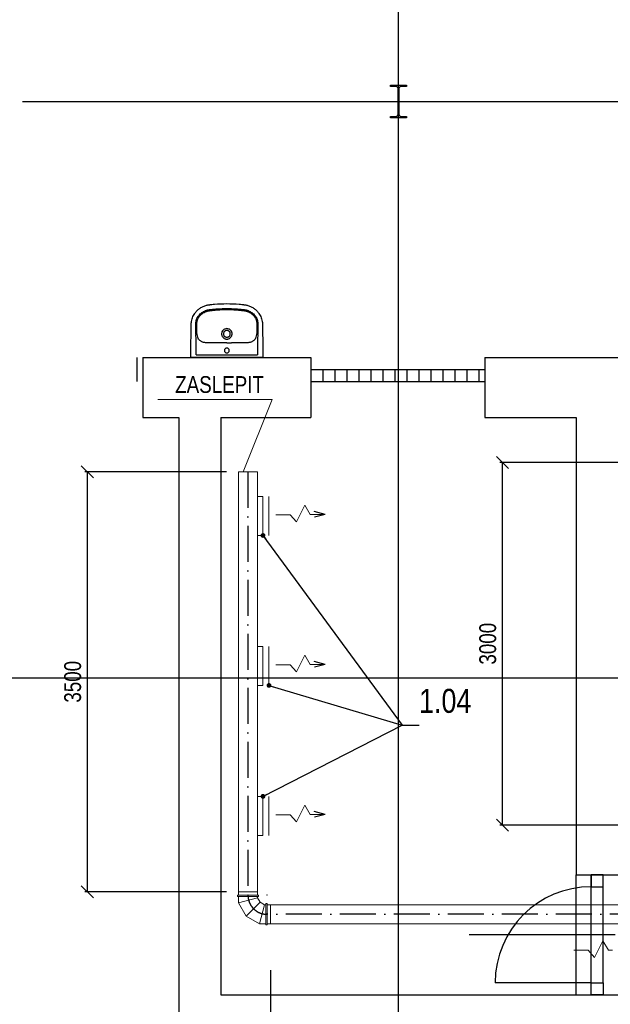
# Model space of a CAD drawing. Header units: millimetres. Extents: x 6491141 to 6692158, y 1846388 to 1929513.
# Tile 220 of 245: x 6659560 to 6664480, y 1898488 to 1906695. Entities that reach past the tile are written whole.
import ezdxf

# ---------------------------------------------------------------- set-up
doc = ezdxf.new("R2010")
doc.units = ezdxf.units.MM
doc.linetypes.add('ACAD_ISO10W100', pattern=[18, 12, -3, 0, -3])
doc.layers.add('Koty VzT', color=7, linetype='Continuous', lineweight=15)
doc.layers.add('VZT', color=130, linetype='Continuous', lineweight=18)
for name, color, linetype in [('Osy VzT', 253, 'ACAD_ISO10W100'), ('Pozice', 6, 'Continuous'), ('Stavba', 152, 'Continuous'), ('VzT šipky', 7, 'Continuous')]:
    doc.layers.add(name, color=color, linetype=linetype)
doc.styles.add('romans', font='arial.ttf', dxfattribs={"width": 0.8, "height": 140})
doc.dimstyles.new('koty50', dxfattribs={"dimtxt": 100, "dimasz": 100, "dimexe": 20, "dimexo": 100, "dimgap": 50, "dimtad": 3, "dimdec": 0, "dimtxsty": 'romans', "dimblk": 'OBLIQUE', "dimcen": -3, "dimclrd": 7, "dimclre": 7, "dimclrt": 7, "dimadec": 0, "dimazin": 0, "dimtfac": 1, "dimtdec": 0, "dimtmove": 0, "dimatfit": 3, "dimldrblk": 'OPEN30', "dimfxl": 1, "dimarcsym": 0})
doc.dimstyles.new('pozice50', dxfattribs={"dimtxt": 200, "dimasz": 40, "dimexe": 20, "dimexo": 100, "dimgap": 100, "dimtad": 3, "dimjust": 3, "dimdec": 0, "dimtxsty": 'romans', "dimblk": 'OBLIQUE', "dimcen": -3, "dimclrd": 7, "dimclre": 7, "dimclrt": 6, "dimadec": 0, "dimazin": 0, "dimtfac": 1, "dimtdec": 0, "dimtmove": 0, "dimatfit": 3, "dimldrblk": 'DOT', "dimfxl": 1, "dimarcsym": 0})

# ---------------------------------------------------------------- blocks, each defined once
blk = doc.blocks.new('_Oblique')
at = {"color": 0, "lineweight": -2}
blk.add_line((-0.5, -0.5), (0.5, 0.5), dxfattribs=at)
blk = doc.blocks.new('*D10')
at = {"layer": 'DEFPOINTS', "color": 0, "transparency": 16777216}
for p in [(6661650.1, 1898871.7), (6673328.5, 1898871.5, -78), (6673328.5, 1897262)]:
    blk.add_point(p, dxfattribs=at)
at = {"layer": 'Koty VzT', "color": 7, "lineweight": -2, "transparency": 16777216}
for p, q in [((6661650.1, 1898771.7), (6661650.1, 1897242)), ((6673328.5, 1898771.5), (6673328.5, 1897242)), ((6661650.1, 1897262), (6673328.5, 1897262))]:
    blk.add_line(p, q, dxfattribs=at)
at = {"layer": 'Koty VzT', "color": 7, "lineweight": -2, "transparency": 16777216, "xscale": 100, "yscale": 100, "zscale": 100, "rotation": 180}
blk.add_blockref('_Oblique', (6661650.1, 1897262), dxfattribs=at)
at = {"layer": 'Koty VzT', "color": 7, "lineweight": -2, "transparency": 16777216, "xscale": 100, "yscale": 100, "zscale": 100}
blk.add_blockref('_Oblique', (6673328.5, 1897262), dxfattribs=at)
at = {"layer": 'Koty VzT', "color": 7, "transparency": 16777216, "insert": (6667489.3, 1897383.5), "char_height": 140, "attachment_point": 5, "style": 'romans'}
blk.add_mtext('12000', dxfattribs=at)
blk = doc.blocks.new('_Open30')
at = {"color": 0, "linetype": 'ByBlock', "lineweight": -2}
for p, q in [((-1, 0.268), (0, 0)), ((0, 0), (-1, -0.268)), ((0, 0), (-1, 0))]:
    blk.add_line(p, q, dxfattribs=at)
blk = doc.blocks.new('*D11')
at = {"layer": 'DEFPOINTS', "color": 0, "transparency": 16777216}
for p in [(6661381.7, 1902926.2), (6660123.5, 1899426.2), (6661381.5, 1899426.2)]:
    blk.add_point(p, dxfattribs=at)
at = {"layer": 'Koty VzT', "color": 7, "lineweight": -2, "transparency": 16777216}
for p, q in [((6661281.7, 1902926.2), (6660103.5, 1902926.2)), ((6660123.5, 1902926.2), (6660123.5, 1899426.2)), ((6661281.5, 1899426.2), (6660103.5, 1899426.2))]:
    blk.add_line(p, q, dxfattribs=at)
at = {"layer": 'Koty VzT', "color": 7, "lineweight": -2, "transparency": 16777216, "xscale": 100, "yscale": 100, "zscale": 100}
for p, rotation in [((6660123.5, 1902926.2), 90), ((6660123.5, 1899426.2), 270)]:
    blk.add_blockref('_Oblique', p, dxfattribs=dict(at, rotation=rotation))
at = {"layer": 'Koty VzT', "color": 7, "transparency": 16777216, "insert": (6660002, 1901176.2), "char_height": 140, "attachment_point": 5, "rotation": 90, "style": 'romans'}
blk.add_mtext('3500', dxfattribs=at)
blk = doc.blocks.new('*D12')
at = {"layer": 'DEFPOINTS', "color": 0, "transparency": 16777216}
for p in [(6663581, 1903004.7), (6664689.3, 1903004.7, -4), (6664689.3, 1899982.2, -4)]:
    blk.add_point(p, dxfattribs=at)
at = {"layer": 'Koty VzT', "color": 7, "lineweight": -2, "transparency": 16777216}
for p, q in [((6664589.3, 1903004.7), (6663561, 1903004.7)), ((6663581, 1899982.2), (6663581, 1903004.7)), ((6664589.3, 1899982.2), (6663561, 1899982.2))]:
    blk.add_line(p, q, dxfattribs=at)
at = {"layer": 'Koty VzT', "color": 7, "lineweight": -2, "transparency": 16777216, "xscale": 100, "yscale": 100, "zscale": 100}
for p, rotation in [((6663581, 1903004.7), 90), ((6663581, 1899982.2), 270)]:
    blk.add_blockref('_Oblique', p, dxfattribs=dict(at, rotation=rotation))
at = {"layer": 'Koty VzT', "color": 7, "transparency": 16777216, "insert": (6663459.5, 1901493.4), "char_height": 140, "attachment_point": 5, "rotation": 90, "style": 'romans'}
blk.add_mtext('3000', dxfattribs=at)
blk = doc.blocks.new('_Dot')
at = {"color": 0, "linetype": 'ByBlock', "lineweight": -2}
blk.add_line((-0.5, 0), (-1, 0), dxfattribs=at)
at = {"color": 0, "linetype": 'ByBlock', "const_width": 0.5}
blk.add_lwpolyline([(-0.25, 0, 1), (0.25, 0, 1)], format="xyb", close=True, dxfattribs=at)

msp = doc.modelspace()

# ---------------------------------------------------------------- linework, layer by layer
at = {"layer": 'Koty VzT'}
for q in [(6660711, 1903529.6), (6661420.8, 1902926.2)]:
    msp.add_line((6661663.4, 1903529.6), q, dxfattribs=at)
at = {"layer": 'Osy VzT', "ltscale": 25}
for p, q in [((6661461.7, 1902926.2), (6661461.6, 1899426.2)), ((6673328.5, 1899237.8), (6661611.5, 1899237.8))]:
    msp.add_line(p, q, dxfattribs=at)
msp.add_arc((6661621.4, 1899397.7), 160, 180, 270, dxfattribs=at)
at = {"layer": 'Stavba'}
for p, q in [((6662715.7, 1895377.8), (6662715.7, 1915526)), ((6662648.2, 1906137.6), (6662648.2, 1906147.8)), ((6662648.2, 1906147.8), (6662783.2, 1906147.8)), ((6662697.4, 1906137.6), (6662648.2, 1906137.6)), ((6662712.4, 1905903), (6662712.4, 1906122.6)), ((6662719, 1906122.6), (6662719, 1905903)), ((6662783.2, 1906137.6), (6662734, 1906137.6)), ((6662783.2, 1906147.8), (6662783.2, 1906137.6)), ((6659583.6, 1906012.8), (6682298.6, 1906012.8)), ((6662648.2, 1905877.8), (6662648.2, 1905888)), ((6662648.2, 1905888), (6662697.4, 1905888)), ((6662783.2, 1905877.8), (6662648.2, 1905877.8)), ((6662734, 1905888), (6662783.2, 1905888)), ((6662783.2, 1905888), (6662783.2, 1905877.8)), ((6661029.7, 1903901.6), (6661029.7, 1904032.5)), ((6661040.5, 1904032.5), (6661040.5, 1904032.5)), ((6661541.6, 1904032.5), (6661541.6, 1903901.6)), ((6661121.9, 1904001), (6661121.9, 1904001)), ((6661449.4, 1904001), (6661449.4, 1904001)), ((6660535.7, 1903877.8), (6660535.7, 1903677.8)), ((6660585.7, 1903877.8), (6660585.7, 1903377.8)), ((6660585.7, 1903877.8), (6661985.7, 1903877.8)), ((6661572.9, 1903877.8), (6660998.4, 1903877.8)), ((6661029.7, 1903901.6), (6661541.6, 1903901.6)), ((6661985.7, 1903877.8), (6661985.7, 1903377.8)), ((6663435.7, 1903877.8), (6663435.7, 1903377.8)), ((6663435.7, 1903877.8), (6665585.7, 1903877.8)), ((6661985.7, 1903777.8), (6663435.7, 1903777.8)), ((6661985.7, 1903777.8), (6661985.7, 1903677.8)), ((6662085.7, 1903777.8), (6662085.7, 1903677.8)), ((6662185.7, 1903777.8), (6662185.7, 1903677.8)), ((6662285.7, 1903777.8), (6662285.7, 1903677.8)), ((6662385.7, 1903777.8), (6662385.7, 1903677.8)), ((6662485.7, 1903777.8), (6662485.7, 1903677.8)), ((6662585.7, 1903777.8), (6662585.7, 1903677.8)), ((6662685.7, 1903777.8), (6662685.7, 1903677.8)), ((6662785.7, 1903777.8), (6662785.7, 1903677.8)), ((6662885.7, 1903777.8), (6662885.7, 1903677.8)), ((6662985.7, 1903777.8), (6662985.7, 1903677.8)), ((6663085.7, 1903777.8), (6663085.7, 1903677.8)), ((6663185.7, 1903777.8), (6663185.7, 1903677.8)), ((6663285.7, 1903777.8), (6663285.7, 1903677.8)), ((6663385.7, 1903777.8), (6663385.7, 1903677.8)), ((6661985.7, 1903677.8), (6663435.7, 1903677.8)), ((6660585.7, 1903377.8), (6660885.7, 1903377.8)), ((6660885.7, 1903377.8), (6660885.7, 1895677.8)), ((6661235.7, 1903377.8), (6661985.7, 1903377.8)), ((6661235.7, 1903377.8), (6661235.7, 1898567.8)), ((6663435.7, 1903377.8), (6664195.7, 1903377.8)), ((6664195.7, 1903377.8), (6664195.7, 1899567.8)), ((6659435.6, 1901207.8), (6682005.6, 1901207.8)), ((6664195.7, 1899567.8), (6664545.7, 1899567.8)), ((6664195.7, 1898567.8), (6664195.7, 1899567.8)), ((6664320.7, 1898567.8), (6664320.7, 1899567.8)), ((6664320.7, 1899567.8), (6664320.7, 1899467.8)), ((6664420.7, 1899567.8), (6664320.7, 1899567.8)), ((6664420.7, 1899467.8), (6664420.7, 1899567.8)), ((6664320.7, 1899467.8), (6664420.7, 1899467.8)), ((6664320.7, 1898667.8), (6664320.7, 1899467.8)), ((6664420.7, 1898667.8), (6664420.7, 1899467.8)), ((6664520.7, 1899067.8), (6663304.7, 1899067.8)), ((6664320.7, 1898667.8), (6663520.7, 1898667.8)), ((6664320.7, 1898567.8), (6664320.7, 1898667.8)), ((6664320.7, 1898667.8), (6664420.7, 1898667.8)), ((6664420.7, 1898667.8), (6664420.7, 1898567.8)), ((6661235.7, 1898567.8), (6664195.7, 1898567.8)), ((6664195.7, 1898567.8), (6664545.7, 1898567.8)), ((6664420.7, 1898567.8), (6664320.7, 1898567.8))]:
    msp.add_line(p, q, dxfattribs=at)
for centre, radius, start, end in [((6662697.4, 1906122.6), 15, 0, 90), ((6662734, 1906122.6), 15, 90, 180), ((6662697.4, 1905903), 15, 270, 360), ((6662734, 1905903), 15, 180, 270), ((6661240.6, 1904084.6), 213.6, 182.2856, 183.99223), ((6658113.4, 1903866.4), 2921.3, 3.53367, 3.99223), ((6661136.4, 1904080.2), 100.7, 182.34596, 185.77869), ((6661115.1, 1904078.1), 79.3, 185.77869, 201.78509), ((6661102.9, 1904073.2), 66.2, 201.78509, 213.21716), ((6661284.9, 1904076.1), 43.2, 180.03382, 192.5663), ((6661286.4, 1904076.1), 43.2, 347.42167, 359.97821), ((6661463.2, 1904075.9), 72, 327.24647, 337.75128), ((6661460.4, 1904077), 75, 337.75128, 354.68493), ((6661397.8, 1904082.8), 137.9, 354.68493, 357.19041), ((6663724.7, 1903914.6), 2186.5, 175.93072, 176.54338), ((6661348.3, 1904083.6), 195.9, 355.93072, 357.79145), ((6661264.9, 1895422.9), 8579.1, 89.8615, 90.12365), ((6661304.3, 1911708.1), 7706.2, 269.8615, 270.15334), ((6664320.7, 1898667.8), 800, 90, 180)]:
    msp.add_arc(centre, radius, start, end, dxfattribs=at)
for points, degree, knots in [([(6660985.8, 1903901.6), (6660986, 1903927.8), (6660986.4, 1903981.3), (6660987.2, 1904050.2), (6660988, 1904098.3), (6660988.6, 1904126.4), (6660988.9, 1904141.5), (6660989.1, 1904154.2), (6660989.3, 1904160.9), (6660989.6, 1904166.5), (6660990.9, 1904182.7), (6660997.2, 1904211), (6661014.5, 1904243.9), (6661035.8, 1904269), (6661057.7, 1904287.7), (6661082.5, 1904302.5), (6661104.4, 1904311.2), (6661122.2, 1904315.8), (6661133.6, 1904317.9), (6661143.5, 1904319.2), (6661151.9, 1904320.1), (6661165.1, 1904321.6), (6661209.7, 1904326), (6661251.5, 1904327.8), (6661285.7, 1904327.8)], 3, [624.329372, 624.329372, 624.329372, 624.329372, 702.954481, 784.872453, 830.951627, 847.339519, 869.099473, 876.286618, 885.594721, 889.203185, 893.06913, 934.29152, 975.506743, 1003.663293, 1032.591568, 1061.523462, 1090.200355, 1103.007356, 1116.545068, 1124.93032, 1133.080278, 1141.824147, 1164.862029, 1267.315864, 1267.315864, 1267.315864, 1267.315864]), ([(6661027.2, 1904076.1), (6661027.1, 1904078), (6661027.1, 1904082.2), (6661027.1, 1904087.3), (6661027.1, 1904093.9), (6661027, 1904100.4), (6661026.9, 1904112.7), (6661026.8, 1904123.3), (6661026.8, 1904133.5), (6661026.8, 1904139.8), (6661026.8, 1904146.6), (6661026.9, 1904153.3), (6661027, 1904159.7), (6661027.3, 1904166), (6661028.3, 1904175.3), (6661030.8, 1904188.1), (6661036.2, 1904204), (6661045, 1904220.3), (6661056.7, 1904235.3), (6661074.2, 1904252), (6661094.3, 1904264.6), (6661113.6, 1904272), (6661124.5, 1904275.1), (6661132, 1904276.6), (6661138.4, 1904277.6), (6661149.8, 1904279.1), (6661173, 1904281.7), (6661219.9, 1904285.7), (6661259.7, 1904287.1), (6661285.7, 1904287.1)], 3, [175.048841, 175.048841, 175.048841, 175.048841, 180.891155, 187.66553, 190.097243, 200.971297, 207.107662, 226.924402, 232.691241, 237.690518, 245.872119, 253.117634, 257.691167, 265.085682, 272.24233, 285.758915, 303.884333, 322.571574, 341.132044, 360.794246, 394.866598, 411.87741, 422.527365, 428.832371, 434.893076, 441.844009, 463.483086, 504.881463, 582.882709, 582.882709, 582.882709, 582.882709]), ([(6661035.8, 1904076.1), (6661035.7, 1904077.9), (6661035.6, 1904081.1), (6661035.6, 1904086.1), (6661035.6, 1904094.1), (6661035.5, 1904102.5), (6661035.5, 1904112.9), (6661035.4, 1904121.9), (6661035.4, 1904134.7), (6661035.4, 1904147), (6661035.4, 1904158), (6661035.8, 1904165.4), (6661036.6, 1904173.7), (6661038.8, 1904185.5), (6661043.8, 1904200.4), (6661052.2, 1904216), (6661063.2, 1904230.2), (6661079.8, 1904245.8), (6661097, 1904256.4), (6661111.8, 1904262.4), (6661120.1, 1904265.2), (6661127.1, 1904267.1), (6661134.1, 1904268.6), (6661140.2, 1904269.5), (6661147.8, 1904270.4), (6661157.3, 1904271.5), (6661177.8, 1904273.7), (6661220.7, 1904277.3), (6661259.9, 1904278.6), (6661285.7, 1904278.6)], 3, [979.515725, 979.515725, 979.515725, 979.515725, 984.998793, 989.193783, 994.506217, 1008.836262, 1014.564091, 1025.67181, 1035.775102, 1052.873813, 1062.576161, 1068.957794, 1075.078432, 1087.407323, 1104.896786, 1122.232394, 1140.496235, 1158.413781, 1190.38659, 1200.50569, 1206.374096, 1216.605643, 1222.213255, 1228.037047, 1234.961214, 1245.092548, 1256.793198, 1296.845648, 1374.248337, 1374.248337, 1374.248337, 1374.248337]), ([(6661285.7, 1904327.8), (6661319.8, 1904327.8), (6661361.6, 1904326), (6661406.2, 1904321.6), (6661419.4, 1904320.1), (6661427.8, 1904319.2), (6661437.7, 1904317.9), (6661449.1, 1904315.8), (6661466.9, 1904311.2), (6661488.8, 1904302.5), (6661513.6, 1904287.7), (6661535.6, 1904269), (6661556.8, 1904243.9), (6661574.1, 1904211), (6661580.4, 1904182.7), (6661581.7, 1904166.5), (6661582, 1904160.9), (6661582.2, 1904154.2), (6661582.4, 1904141.5), (6661582.7, 1904126.4), (6661583.3, 1904098.3), (6661584.1, 1904050.2), (6661584.9, 1903981.3), (6661585.2, 1903927.8), (6661585.5, 1903901.6)], 3, [-642.986491, -642.986491, -642.986491, -642.986491, -540.532657, -517.494775, -508.750906, -500.600948, -492.215696, -478.677984, -465.870983, -437.194089, -408.262196, -379.333921, -351.177371, -309.962147, -268.739757, -264.873812, -261.265349, -251.957246, -244.770101, -223.010147, -206.622255, -160.54308, -78.625109, 0, 0, 0, 0]), ([(6661285.7, 1904287.1), (6661311.7, 1904287.1), (6661351.5, 1904285.7), (6661398.3, 1904281.7), (6661421.5, 1904279.1), (6661432.9, 1904277.6), (6661439.3, 1904276.6), (6661446.8, 1904275.1), (6661457.7, 1904272), (6661477, 1904264.6), (6661497.1, 1904252), (6661514.6, 1904235.3), (6661526.3, 1904220.3), (6661535.1, 1904204), (6661540.6, 1904188.1), (6661543, 1904175.3), (6661544, 1904166), (6661544.3, 1904159.7), (6661544.4, 1904153.3), (6661544.5, 1904146.6), (6661544.5, 1904139.8), (6661544.5, 1904133.5), (6661544.5, 1904123.3), (6661544.4, 1904112.7), (6661544.3, 1904100.4), (6661544.3, 1904093.9), (6661544.2, 1904087.3), (6661544.2, 1904082.2), (6661544.2, 1904078), (6661544.1, 1904076.1)], 3, [582.882709, 582.882709, 582.882709, 582.882709, 660.883955, 702.282331, 723.921408, 730.872341, 736.933047, 743.238052, 753.888008, 770.898819, 804.971172, 824.633373, 843.193843, 861.881084, 880.006503, 893.523087, 900.679736, 908.07425, 912.647783, 919.893298, 928.074899, 933.074176, 938.841015, 958.657755, 964.79412, 975.668174, 978.099887, 984.874262, 990.716576, 990.716576, 990.716576, 990.716576]), ([(6661285.7, 1904278.6), (6661311.5, 1904278.6), (6661350.6, 1904277.3), (6661393.5, 1904273.7), (6661414, 1904271.5), (6661423.5, 1904270.4), (6661431.1, 1904269.5), (6661437.2, 1904268.6), (6661444.3, 1904267.1), (6661451.2, 1904265.2), (6661459.5, 1904262.4), (6661474.3, 1904256.4), (6661491.5, 1904245.8), (6661508.1, 1904230.2), (6661519.1, 1904216), (6661527.5, 1904200.4), (6661532.5, 1904185.5), (6661534.7, 1904173.7), (6661535.5, 1904165.4), (6661535.9, 1904158), (6661535.9, 1904147), (6661535.9, 1904134.7), (6661535.9, 1904121.9), (6661535.8, 1904112.9), (6661535.8, 1904102.5), (6661535.7, 1904094.1), (6661535.7, 1904086.1), (6661535.7, 1904081.1), (6661535.6, 1904077.9), (6661535.5, 1904076.1)], 3, [0, 0, 0, 0, 77.402688, 117.455139, 129.155789, 139.287123, 146.21129, 152.035082, 157.642694, 167.874241, 173.742647, 183.861746, 215.834556, 233.752102, 252.015943, 269.351551, 286.841014, 299.169905, 305.290543, 311.672176, 321.374524, 338.473235, 348.576526, 359.684246, 365.412075, 379.74212, 385.054554, 389.249544, 394.732611, 394.732611, 394.732611, 394.732611]), ([(6661285.7, 1904119.6), (6661279.9, 1904119.6), (6661271.2, 1904117.8), (6661261, 1904112.4), (6661252, 1904105.1), (6661245.6, 1904095.5), (6661242.3, 1904084.5), (6661241.7, 1904078.9), (6661241.7, 1904076.1)], 3, [-68.665418, -68.665418, -68.665418, -68.665418, -51.296816, -42.590342, -34.181869, -16.861064, -8.510528, 0, 0, 0, 0]), ([(6661285.7, 1904104.4), (6661283.7, 1904104.4), (6661279.9, 1904104), (6661274.6, 1904102.4), (6661269.6, 1904099.8), (6661265.4, 1904096.3), (6661261.8, 1904092), (6661258.2, 1904085.4), (6661257, 1904079.8), (6661257, 1904076.1)], 3, [0, 0, 0, 0, 5.771404, 11.358994, 16.760694, 22.424371, 27.849839, 33.48032, 44.736035, 44.736035, 44.736035, 44.736035]), ([(6661329.6, 1904076.1), (6661329.6, 1904078.9), (6661329.1, 1904084.5), (6661325.7, 1904095.5), (6661319.3, 1904105.1), (6661310.3, 1904112.4), (6661300.1, 1904117.8), (6661291.4, 1904119.6), (6661285.7, 1904119.6)], 3, [137.337116, 137.337116, 137.337116, 137.337116, 145.847644, 154.19818, 171.518985, 179.927458, 188.633932, 206.002534, 206.002534, 206.002534, 206.002534]), ([(6661314.3, 1904076.1), (6661314.3, 1904079.8), (6661313.1, 1904085.4), (6661309.5, 1904092), (6661306, 1904096.3), (6661301.7, 1904099.8), (6661296.7, 1904102.4), (6661291.4, 1904104), (6661287.6, 1904104.4), (6661285.7, 1904104.4)], 3, [134.075503, 134.075503, 134.075503, 134.075503, 145.331218, 150.961699, 156.387167, 162.050844, 167.452544, 173.040134, 178.811538, 178.811538, 178.811538, 178.811538]), ([(6661121.9, 1904001), (6661119.2, 1904001.2), (6661114.1, 1904001.5), (6661105.4, 1904002.2), (6661096.4, 1904003.4), (6661087, 1904005.8), (6661078.1, 1904009.5), (6661069.3, 1904014.5), (6661060.9, 1904021), (6661053.5, 1904028.5), (6661049.4, 1904034.1), (6661047.5, 1904036.9)], 3, [850.913163, 850.913163, 850.913163, 850.913163, 858.963388, 866.231581, 877.085686, 886.260054, 895.260314, 905.875022, 916.564351, 927.072225, 937.310546, 937.310546, 937.310546, 937.310546]), ([(6661242.7, 1904066.7), (6661243.8, 1904061.9), (6661247.6, 1904052.7), (6661257.5, 1904041.6), (6661268.5, 1904035.5), (6661278.2, 1904033), (6661283.2, 1904032.6), (6661285.7, 1904032.6)], 3, [9.459226, 9.459226, 9.459226, 9.459226, 24.117237, 38.862114, 53.669389, 61.303478, 68.668558, 68.668558, 68.668558, 68.668558]), ([(6661257, 1904076.1), (6661257, 1904074.2), (6661257.4, 1904070.4), (6661259.1, 1904065.1), (6661261.8, 1904060.2), (6661265.3, 1904055.9), (6661269.6, 1904052.4), (6661276.2, 1904048.9), (6661281.9, 1904047.8), (6661285.7, 1904047.8)], 3, [44.736035, 44.736035, 44.736035, 44.736035, 50.403646, 55.91951, 61.571197, 67.020032, 72.442686, 78.078755, 89.405769, 89.405769, 89.405769, 89.405769]), ([(6661285.7, 1904047.8), (6661289.4, 1904047.8), (6661295.1, 1904048.9), (6661301.7, 1904052.4), (6661306, 1904055.9), (6661309.5, 1904060.2), (6661312.2, 1904065.1), (6661313.9, 1904070.4), (6661314.3, 1904074.2), (6661314.3, 1904076.1)], 3, [89.405769, 89.405769, 89.405769, 89.405769, 100.732783, 106.368852, 111.791506, 117.240341, 122.892028, 128.407892, 134.075503, 134.075503, 134.075503, 134.075503]), ([(6661285.7, 1904032.6), (6661288.1, 1904032.6), (6661293.1, 1904033), (6661302.8, 1904035.5), (6661313.8, 1904041.6), (6661323.7, 1904052.7), (6661327.5, 1904061.9), (6661328.6, 1904066.7)], 3, [68.668558, 68.668558, 68.668558, 68.668558, 76.033638, 83.667727, 98.475003, 113.219879, 127.877891, 127.877891, 127.877891, 127.877891]), ([(6661523.8, 1904036.9), (6661521.9, 1904034), (6661517.8, 1904028.5), (6661510.4, 1904021), (6661502, 1904014.5), (6661493.2, 1904009.5), (6661484.3, 1904005.8), (6661474.9, 1904003.4), (6661465.9, 1904002.2), (6661457.2, 1904001.5), (6661452.1, 1904001.2), (6661449.4, 1904001)], 3, [436.937791, 436.937791, 436.937791, 436.937791, 447.176112, 457.683986, 468.373315, 478.988023, 487.988283, 497.162651, 508.016755, 515.284948, 523.335174, 523.335174, 523.335174, 523.335174]), ([(6661246.4, 1904001.9), (6661234, 1904001.9), (6661217.3, 1904001.8), (6661191.2, 1904001.3), (6661172.7, 1904000.7), (6661153.1, 1904000.4), (6661140, 1904000.4), (6661129.4, 1904000.7), (6661124.3, 1904000.9), (6661121.9, 1904001)], 3, [726.376125, 726.376125, 726.376125, 726.376125, 763.622224, 776.430836, 804.676477, 819.055623, 835.490807, 843.719456, 850.904433, 850.904433, 850.904433, 850.904433]), ([(6661285.7, 1903958), (6661283, 1903958), (6661277.6, 1903957), (6661270.8, 1903952.5), (6661266.2, 1903945.7), (6661264.6, 1903937.7), (6661266.2, 1903929.7), (6661270.7, 1903922.9), (6661277.6, 1903918.4), (6661282.9, 1903917.4), (6661285.7, 1903917.4)], 3, [0, 0, 0, 0, 8.041153, 16.003729, 24.145465, 32.059, 40.064065, 48.100306, 56.065262, 64.20975, 64.20975, 64.20975, 64.20975]), ([(6661285.7, 1903917.4), (6661288.4, 1903917.4), (6661293.7, 1903918.4), (6661300.6, 1903922.9), (6661305.1, 1903929.7), (6661306.7, 1903937.7), (6661305.1, 1903945.7), (6661300.5, 1903952.5), (6661293.7, 1903957), (6661288.3, 1903958), (6661285.7, 1903958)], 3, [64.20975, 64.20975, 64.20975, 64.20975, 72.354238, 80.319194, 88.355435, 96.3605, 104.274035, 112.415771, 120.378347, 128.4195, 128.4195, 128.4195, 128.4195]), ([(6661449.4, 1904001), (6661447, 1904000.9), (6661441.9, 1904000.7), (6661431.3, 1904000.4), (6661418.3, 1904000.4), (6661398.6, 1904000.7), (6661380.1, 1904001.3), (6661354, 1904001.8), (6661337.3, 1904001.9), (6661324.9, 1904001.9)], 3, [523.343903, 523.343903, 523.343903, 523.343903, 530.528881, 538.757529, 555.192714, 569.57186, 597.8175, 610.626113, 647.872212, 647.872212, 647.872212, 647.872212]), ([(6660985.8, 1903877.8), (6660985.7, 1903877.8), (6660985.7, 1903893.2), (6660985.8, 1903901.6)], 1, [600.373143, 600.373143, 600.51024, 615.933195, 624.329372, 624.329372]), ([(6661585.5, 1903901.6), (6661585.6, 1903893.2), (6661585.7, 1903877.8), (6661585.5, 1903877.8)], 1, [0, 0, 8.396177, 23.819133, 23.95623, 23.95623])]:
    msp.add_open_spline(points, degree=degree, knots=knots, dxfattribs=at)
for points, degree in [([(6661029.7, 1904032.5), (6661029.7, 1904033.4), (6661029.7, 1904035.3), (6661029.6, 1904038.1), (6661029.4, 1904040.8), (6661029.3, 1904043.6), (6661029.2, 1904045.5), (6661029.1, 1904046.4)], 3), ([(6661542.2, 1904046.4), (6661542.2, 1904045.5), (6661542, 1904043.6), (6661541.9, 1904040.8), (6661541.7, 1904038.1), (6661541.6, 1904035.3), (6661541.6, 1904033.4), (6661541.6, 1904032.5)], 3), ([(6660998.4, 1903877.8), (6660995, 1903877.8), (6660991.6, 1903877.8), (6660985.1, 1903877.8), (6660985.4, 1903877.8), (6660985.8, 1903877.8)], 5), ([(6661585.5, 1903877.8), (6661585.9, 1903877.8), (6661586.2, 1903877.8), (6661579.7, 1903877.8), (6661576.3, 1903877.8), (6661572.9, 1903877.8)], 5)]:
    msp.add_open_spline(points, degree=degree, dxfattribs=at)
at = {"layer": 'VZT'}
for p, q in [((6661381.7, 1899426.2), (6661381.7, 1902926.2)), ((6661381.7, 1902926.2), (6661541.7, 1902926.2)), ((6661541.7, 1902926.2), (6661541.7, 1899426.2)), ((6661586.7, 1902720.9), (6661541.7, 1902720.9)), ((6661586.7, 1902720.9), (6661586.7, 1902395.9)), ((6661586.7, 1902395.9), (6661541.7, 1902395.9)), ((6661586.7, 1901470.9), (6661541.7, 1901470.9)), ((6661586.7, 1901470.9), (6661586.7, 1901145.9)), ((6661586.7, 1901145.9), (6661541.7, 1901145.9)), ((6661586.7, 1900220.9), (6661541.7, 1900220.9)), ((6661586.7, 1900220.9), (6661586.7, 1899895.9)), ((6661586.7, 1899895.9), (6661541.7, 1899895.9)), ((6661381.5, 1899426.2), (6661541.7, 1899426.2)), ((6661381.5, 1899426.2), (6661381.5, 1899397.7)), ((6661541.7, 1899426.2), (6661381.7, 1899426.2)), ((6661541.7, 1899426.2), (6661541.7, 1899397.7)), ((6661381.1, 1899397.7), (6661374.7, 1899397.7)), ((6661374.7, 1899397.7), (6661374.7, 1899386.4)), ((6661374.7, 1899386.4), (6661548.3, 1899386.4)), ((6661381.1, 1899397.7), (6661548.3, 1899397.7)), ((6661381.5, 1899386.4), (6661381.5, 1899333.4)), ((6661541.5, 1899386.4), (6661541.5, 1899376.3)), ((6661541.5, 1899376.3), (6661562.9, 1899339.2)), ((6661548.3, 1899397.7), (6661548.3, 1899386.4)), ((6661381.5, 1899333.4), (6661445.8, 1899222.1)), ((6661562.9, 1899339.2), (6661600, 1899317.8)), ((6661600, 1899317.8), (6661610.1, 1899317.8)), ((6661610.1, 1899150.5), (6661610.1, 1899326.9)), ((6661610.1, 1899326.9), (6661621.2, 1899326.9)), ((6661621.2, 1899150.5), (6661621.2, 1899326.9)), ((6661649.9, 1899318), (6661621.2, 1899318)), ((6661649.9, 1899158), (6661649.9, 1899318)), ((6661649.9, 1899157.8), (6661649.9, 1899317.8)), ((6661649.9, 1899317.8), (6673328.5, 1899317.8, -78)), ((6661445.8, 1899222.1), (6661557.2, 1899157.8)), ((6661557.2, 1899157.8), (6661610, 1899157.8)), ((6661610.1, 1899150.5), (6661621.2, 1899150.5)), ((6661650.1, 1899157.8), (6661621.2, 1899157.8)), ((6673328.5, 1899157.8, -78), (6661650.1, 1899157.8))]:
    msp.add_line(p, q, dxfattribs=at)
at = {"layer": 'VZT', "color": 7, "lineweight": 9}
for p, q in [((6661636.7, 1902720.9), (6661636.7, 1902395.9)), ((6661636.7, 1901470.9), (6661636.7, 1901145.9)), ((6661636.7, 1900220.9), (6661636.7, 1899895.9)), ((6661381.5, 1899333.4), (6661541.5, 1899376.3)), ((6661445.8, 1899222.1), (6661562.9, 1899339.2)), ((6661557.2, 1899157.8), (6661600, 1899317.8))]:
    msp.add_line(p, q, dxfattribs=at)
at = {"layer": 'VZT'}
for p in [(6661461.5, 1899397.7), (6661621.4, 1899397.7), (6661621.4, 1899397.7), (6661621.4, 1899237.8)]:
    msp.add_point(p, dxfattribs=at)
at = {"layer": 'VzT šipky', "color": 7, "lineweight": 0}
for p, q in [((6661935.7, 1902647.3), (6661866, 1902508.9)), ((6661981, 1902570), (6661935.7, 1902647.3)), ((6661813, 1902567.5), (6661694, 1902567.5)), ((6661694, 1902567.5), (6661724.5, 1902567.5)), ((6661866, 1902508.9), (6661813, 1902567.5)), ((6662014.7, 1902570), (6661981, 1902570)), ((6662105.2, 1902570), (6662014.7, 1902570)), ((6661935.7, 1901397.3), (6661866, 1901258.9)), ((6661981, 1901320), (6661935.7, 1901397.3)), ((6661813, 1901317.5), (6661694, 1901317.5)), ((6661694, 1901317.5), (6661724.5, 1901317.5)), ((6661866, 1901258.9), (6661813, 1901317.5)), ((6662014.7, 1901320), (6661981, 1901320)), ((6662105.2, 1901320), (6662014.7, 1901320)), ((6661935.7, 1900147.3), (6661866, 1900008.9)), ((6661981, 1900070), (6661935.7, 1900147.3)), ((6661813, 1900067.5), (6661694, 1900067.5)), ((6661694, 1900067.5), (6661724.5, 1900067.5)), ((6661866, 1900008.9), (6661813, 1900067.5)), ((6662014.7, 1900070), (6661981, 1900070)), ((6662105.2, 1900070), (6662014.7, 1900070)), ((6664418.4, 1899017.5), (6664348.7, 1898879)), ((6664463.7, 1898940.1), (6664418.4, 1899017.5)), ((6664295.7, 1898937.7), (6664176.7, 1898937.7)), ((6664348.7, 1898879), (6664295.7, 1898937.7)), ((6664497.4, 1898940.1), (6664463.7, 1898940.1))]:
    msp.add_line(p, q, dxfattribs=at)
at = {"layer": 'VzT šipky', "color": 7, "lineweight": 25}
for p, q in [((6662105.2, 1902570), (6662013.6, 1902594.2)), ((6662105.2, 1902570), (6662015.1, 1902548.8)), ((6662105.2, 1901320), (6662013.6, 1901344.2)), ((6662105.2, 1901320), (6662015.1, 1901298.8)), ((6662105.2, 1900070), (6662013.6, 1900094.2)), ((6662105.2, 1900070), (6662015.1, 1900048.8))]:
    msp.add_line(p, q, dxfattribs=at)

# ---------------------------------------------------------------- texts
at = {"layer": 'Koty VzT', "insert": (6660855.5, 1903723.8), "char_height": 140, "width": 1003.577, "attachment_point": 1, "style": 'romans'}
msp.add_mtext('{ZASLEPIT}', dxfattribs=at)
at = {"layer": 'Pozice', "color": 6, "insert": (6662887.4, 1900914.4), "char_height": 200, "width": 225.501, "attachment_point": 7, "style": 'romans'}
msp.add_mtext('1.04', dxfattribs=at)

# ---------------------------------------------------------------- dimensions: what is measured, and where the dimension line sits
at = {"layer": 'Koty VzT'}
dim = msp.add_linear_dim(base=(6663581, 1903004.7), p1=(6664689.3, 1899982.2, -4), p2=(6664689.3, 1903004.7, -4), angle=90, text='3000', dimstyle='koty50', dxfattribs=at)
dim.commit()
dim.dimension.update_dxf_attribs({"geometry": '*D12', "text_midpoint": (6663459.5, 1901493.4)})
dim = msp.add_linear_dim(base=(6660123.5, 1899426.2), p1=(6661381.7, 1902926.2), p2=(6661381.5, 1899426.2), angle=90, dimstyle='koty50', dxfattribs=at)
dim.commit()
dim.dimension.update_dxf_attribs({"geometry": '*D11', "text_midpoint": (6660002, 1901176.2)})
dim = msp.add_linear_dim(base=(6673328.5, 1897262), p1=(6661650.1, 1898871.7), p2=(6673328.5, 1898871.5, -78), text='12000', dimstyle='koty50', dxfattribs=at)
dim.commit()
dim.dimension.update_dxf_attribs({"geometry": '*D10', "text_midpoint": (6667489.3, 1897383.5)})

# ---------------------------------------------------------------- leaders
at = {"layer": 'Pozice', "annotation_type": 0, "has_hookline": 1, "hookline_direction": 0}
msp.add_leader([(6661586.7, 1902395.9), (6662747.4, 1900814.4), (6662787.4, 1900814.4)], dimstyle='pozice50', override={"dimtad": 1}, dxfattribs=at)
at = {"layer": 'Pozice'}
for points in [[(6661636.7, 1901145.9), (6662747.4, 1900814.4)], [(6661586.7, 1900220.9), (6662747.4, 1900814.4)]]:
    msp.add_leader(points, dimstyle='pozice50', dxfattribs=at)

doc.saveas('drawing.dxf')
